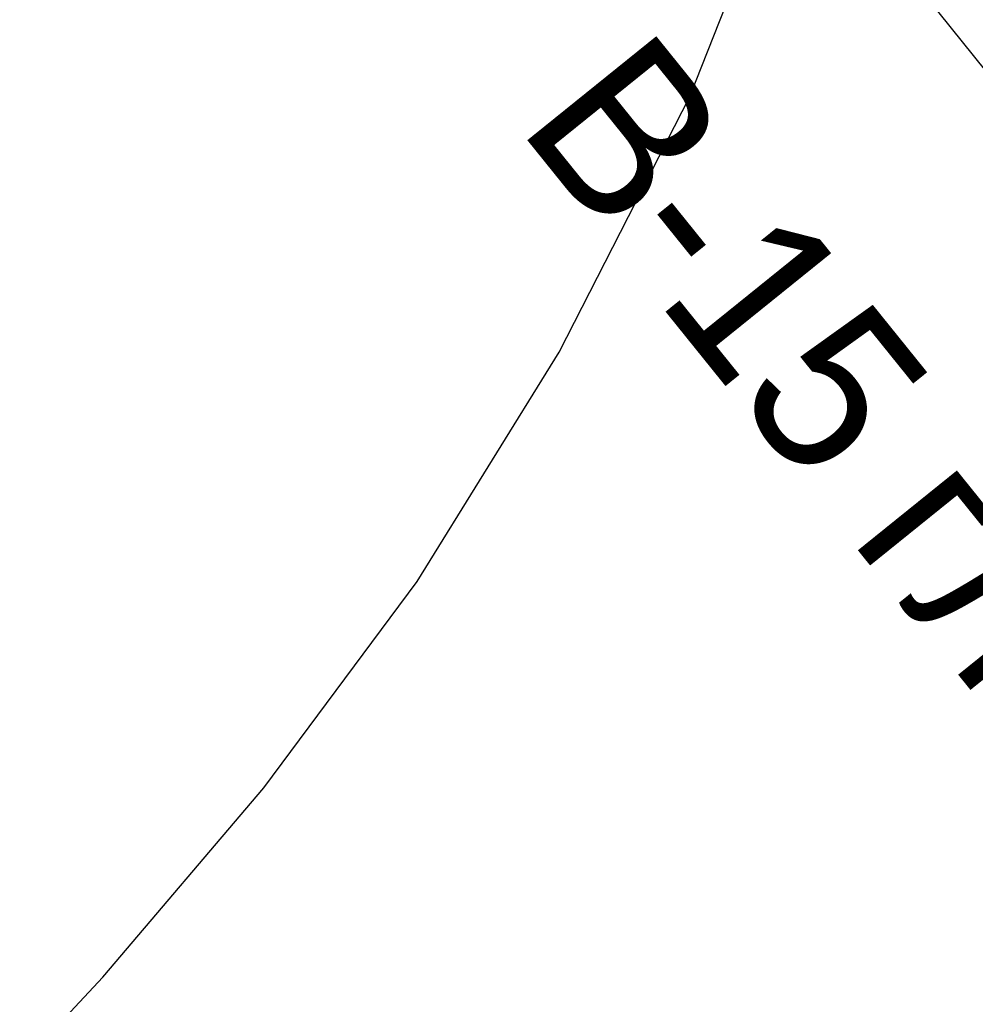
# Model space of a CAD drawing. Extents: x 0 to 363660, y 0 to 4201329.
# Tile 56 of 256: x 360157.65 to 360162.7, y 4200558.33 to 4200563.53. Entities that reach past the tile are written whole.
import ezdxf

# ---------------------------------------------------------------- set-up
doc = ezdxf.new("R2010")
doc.units = 0
doc.header["$LTSCALE"] = 0.5
doc.header["$MEASUREMENT"] = 0
doc.layers.add('(014) Водопровод', color=5, linetype='ИК_Водопровод -------в--------')
doc.layers.add('(032) Горизонтали утолщенные', color=32, linetype='Continuous', lineweight=30)
doc.layers.add('.', color=7, linetype='Continuous', lineweight=15)
doc.styles.add('BM-431', font='bm431.ttf')
doc.styles.get("Standard").update_dxf_attribs({"font": 'times.ttf'})
doc.linetypes.add('ИК_Водопровод -------в--------', pattern='A,9,-0.6,["В",Standard,S=1.2,R=0,X=0,Y=-0.6],-1.2', length=10.8)

# ---------------------------------------------------------------- blocks, each defined once
blk = doc.blocks.new('gergrgrre')
at = {"layer": '(014) Водопровод', "flags": 128}
blk.add_lwpolyline([(360036.4378, 4200773.0145), (360047.0977, 4200750.3105), (360089.7596, 4200681.101), (360107.6188, 4200655.7963), (360141.8255, 4200594.0387), (360149.3453, 4200579.9984), (360206.507, 4200508.6105), (360230.262, 4200479.3873), (360306.2812, 4200388.525), (360409.1536, 4200291.5533), (360456.1144, 4200244.1908), (360490.7928, 4200199.3371)], dxfattribs=at)
at = {"layer": '(032) Горизонтали утолщенные', "color": 32}
blk.add_polyline3d([(360153.7668, 4200554.2952, 540), (360153.93, 4200554.44, 540), (360154.7, 4200555.13, 540), (360155.52, 4200555.89, 540), (360156.37, 4200556.69, 540), (360157.23, 4200557.55, 540), (360158.09, 4200558.47, 540), (360158.94, 4200559.47, 540), (360159.75, 4200560.56, 540), (360160.5, 4200561.77, 540), (360161.19, 4200563.12, 540), (360161.79, 4200564.64, 540), (360162.3, 4200566.35, 540), (360162.6022, 4200567.8299, 540)], dxfattribs=at)
at = {"layer": '(014) Водопровод', "color": 0, "linetype": 'Continuous', "style": 'BM-431'}
blk.add_text('В-15 гл.0.5', height=0.875, rotation=308.8775, dxfattribs=at).set_placement((360160.2717, 4200562.9642, 555.023))

msp = doc.modelspace()

# ---------------------------------------------------------------- hatches: boundary and pattern name
at = {"layer": '.', "ltscale": 0.149071}
h = msp.add_hatch(color=256, dxfattribs=at)
h.dxf.hatch_style = 1
h.set_gradient(color1=(255, 255, 255), tint=1)
h.paths.add_polyline_path([(359890.2408, 4200193.8911), (361190.2408, 4200193.8911), (361190.2408, 4201328.8911), (359890.2408, 4201328.8911)])
h.paths.add_polyline_path([(359905.2408, 4201313.8911), (361175.2408, 4201313.8911), (361175.2408, 4200208.8911), (359905.2408, 4200208.8911)], flags=16)

# ---------------------------------------------------------------- block references
at = {"linetype": 'Continuous'}
msp.add_blockref('gergrgrre', (0, 0), dxfattribs=at)

doc.saveas('drawing.dxf')
